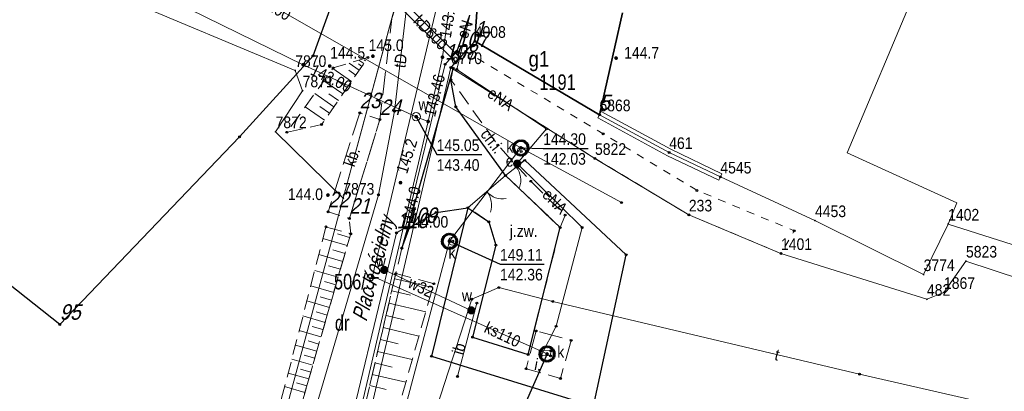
# Model space of a CAD drawing. Header units: metres. Extents: x 5548743 to 5556416, y 5707500 to 5714000.
# Tile 189 of 244: x 5554511 to 5554606, y 5710321 to 5710357. Entities that reach past the tile are written whole.
import ezdxf
from ezdxf.enums import TextEntityAlignment as Align

# ---------------------------------------------------------------- set-up
doc = ezdxf.new("R2010")
doc.units = ezdxf.units.M
for name, pattern in [('0.75_0.75', [1.5, 0.75, -0.75]), ('1.5_0.75', [2.25, 1.5, -0.75]), ('2.25_0.75', [3, 2.25, -0.75]), ('219-1000', [0]), ('otob_1000', [0]), ('otof_1000', [0])]:
    doc.linetypes.add(name, pattern=pattern)
doc.layers.get('0').update_dxf_attribs({"color": 2, "lineweight": 5})
doc.styles.get("Standard").update_dxf_attribs({"font": 'Working1250', "width": 0.75})
doc.linetypes.add('902-1000', pattern='A,5,0,[1,ksztalty.shx,S=1,R=0,X=0,Y=0],5', length=10)
doc.linetypes.add('otdn_1000', pattern='A,7,0,[21,ksztalty.shx,S=0.7,R=0,X=0,Y=0]', length=7)

# ---------------------------------------------------------------- blocks, each defined once
blk = doc.blocks.new('PUNKTBUD')
at = {"color": 0}
blk.add_circle((0, 0), 0.09, dxfattribs=at)
blk = doc.blocks.new('203')
at = {"linetype": 'Continuous', "lineweight": 0}
h = blk.add_hatch(color=0, dxfattribs=at)
edge = h.paths.add_edge_path()
edge.add_arc((0, 0), 0.09, 0, 360)
blk = doc.blocks.new('PW01')
at = {"linetype": 'Continuous', "lineweight": 13}
h = blk.add_hatch(color=0, dxfattribs=at)
edge = h.paths.add_edge_path()
edge.add_arc((0, 0), 0.18, 0, 360)
blk = doc.blocks.new('US22')
at = {"color": 0, "linetype": 'Continuous', "lineweight": 0}
blk.add_circle((0, 0), 0.4, dxfattribs=at)
blk = doc.blocks.new('OK02')
at = {"color": 0, "linetype": 'Continuous', "lineweight": 0}
for centre, start, end in [((-2, 0), 0, 60), ((2, 0), 120, 180)]:
    blk.add_arc(centre, 2, start, end, dxfattribs=at)
blk = doc.blocks.new('US25')
at = {"linetype": 'Continuous', "lineweight": 13}
h = blk.add_hatch(color=0, dxfattribs=at)
edge = h.paths.add_edge_path()
edge.add_arc((0, 0), 0.4, 0, 360)
blk = doc.blocks.new('OK04')
at = {"color": 0, "linetype": 'Continuous', "lineweight": 0}
blk.add_arc((2, 0), 2, 120, 180, dxfattribs=at)
blk = doc.blocks.new('PIKIETAW1891')
at = {"color": 0}
blk.add_circle((0, 0), 0.09, dxfattribs=at)

msp = doc.modelspace()

# ---------------------------------------------------------------- linework, layer by layer
at = {"layer": '000 Inne (niezydentyfikowane)', "color": 7, "linetype": 'CONTINUOUS', "lineweight": 18, "flags": 128}
for points in [[(5554544.31, 5710353.21), (5554544.25, 5710353.25)], [(5554542.76, 5710350.96), (5554540.96, 5710352.21)], [(5554543.52, 5710352.06), (5554542.54, 5710352.73)], [(5554543.77, 5710352.42), (5554543.43, 5710352.66)], [(5554543.95, 5710352.68), (5554543.48, 5710353.01)], [(5554544.13, 5710352.95), (5554544, 5710353.04)], [(5554543.18, 5710351.57), (5554542.5, 5710352.04)], [(5554541.92, 5710349.75), (5554540.1, 5710351.01)], [(5554542.34, 5710350.36), (5554541.44, 5710350.98)], [(5554541.07, 5710348.51), (5554539.22, 5710349.79)], [(5554541.5, 5710349.13), (5554540.58, 5710349.77)], [(5554540.16, 5710347.2), (5554538.28, 5710348.5)], [(5554540.63, 5710347.88), (5554539.7, 5710348.52)], [(5554542.59, 5710335.87), (5554541.4, 5710336.22)], [(5554542.36, 5710335.09), (5554540.01, 5710335.77)], [(5554541.92, 5710333.55), (5554539.61, 5710334.22)], [(5554542.14, 5710334.32), (5554540.97, 5710334.66)], [(5554541.48, 5710332.04), (5554539.21, 5710332.69)], [(5554541.7, 5710332.79), (5554540.55, 5710333.12)], [(5554541.26, 5710331.29), (5554540.14, 5710331.62)], [(5554546.95, 5710331.88), (5554550.63, 5710331.02)], [(5554541.05, 5710330.55), (5554538.82, 5710331.2)], [(5554546.67, 5710330.72), (5554548.49, 5710330.29)], [(5554540.63, 5710329.09), (5554538.44, 5710329.73)], [(5554540.84, 5710329.82), (5554539.74, 5710330.14)], [(5554546.39, 5710329.52), (5554549.97, 5710328.68)], [(5554540.42, 5710328.37), (5554539.34, 5710328.69)], [(5554540.21, 5710327.66), (5554538.07, 5710328.28)], [(5554546.11, 5710328.33), (5554547.87, 5710327.92)], [(5554539.81, 5710326.26), (5554537.7, 5710326.86)], [(5554540.01, 5710326.96), (5554538.95, 5710327.26)], [(5554545.84, 5710327.15), (5554549.3, 5710326.34)], [(5554539.61, 5710325.56), (5554538.56, 5710325.86)], [(5554545.57, 5710325.99), (5554547.27, 5710325.59)], [(5554539.41, 5710324.88), (5554537.34, 5710325.47)], [(5554545.3, 5710324.85), (5554548.65, 5710324.07)], [(5554539.02, 5710323.52), (5554536.99, 5710324.11)], [(5554539.21, 5710324.19), (5554538.19, 5710324.49)], [(5554545.04, 5710323.73), (5554546.69, 5710323.34)], [(5554538.63, 5710322.19), (5554536.64, 5710322.76)], [(5554538.83, 5710322.85), (5554537.82, 5710323.14)], [(5554538.44, 5710321.53), (5554537.46, 5710321.82)], [(5554544.78, 5710322.62), (5554548.02, 5710321.87)], [(5554538.26, 5710320.88), (5554536.3, 5710321.45)], [(5554544.53, 5710321.54), (5554546.12, 5710321.17)]]:
    msp.add_lwpolyline(points, dxfattribs=at)
at = {"layer": '217-kontur klasyfikacyjny', "color": 3, "linetype": 'CONTINUOUS', "lineweight": 18, "flags": 128}
for points in [[(5554555.09, 5710360.54), (5554554.69, 5710354.84)], [(5554590.72, 5710344.07), (5554597.29, 5710359.64)], [(5554541.97, 5710339.67), (5554546.66, 5710357.04)], [(5554554.69, 5710354.84), (5554566.76, 5710347.74)], [(5554552.39, 5710352.3), (5554537.11, 5710287.07)], [(5554566.33, 5710343.52), (5554552.39, 5710352.3)], [(5554566.76, 5710347.74), (5554573.51, 5710344.09)], [(5554573.51, 5710344.09), (5554578.46, 5710341.72)], [(5554601.35, 5710339.23), (5554590.72, 5710344.07)], [(5554575.41, 5710338.05), (5554566.33, 5710343.52)], [(5554578.46, 5710341.72), (5554587.62, 5710337.5)], [(5554527.63, 5710286.57), (5554541.97, 5710339.67)], [(5554600.5, 5710337.17), (5554601.35, 5710339.23)], [(5554584.33, 5710334.32), (5554575.41, 5710338.05)], [(5554587.62, 5710337.5), (5554598.13, 5710332.28)], [(5554598.13, 5710332.28), (5554600.5, 5710337.17)], [(5554598.45, 5710329.89), (5554584.33, 5710334.32)], [(5554602.23, 5710333.59), (5554600.1, 5710330.56)], [(5554618.47, 5710328.24), (5554602.23, 5710333.59)], [(5554600.1, 5710330.56), (5554598.45, 5710329.89)]]:
    msp.add_lwpolyline(points, dxfattribs=at)
at = {"layer": '218-kontur użytku gruntowego', "color": 3, "linetype": 'CONTINUOUS', "lineweight": 18, "flags": 128}
for points in [[(5554554.69, 5710354.84), (5554555.09, 5710360.54)], [(5554555.09, 5710360.54), (5554554.69, 5710354.84)], [(5554590.72, 5710344.07), (5554597.29, 5710359.64)], [(5554546.66, 5710357.04), (5554541.97, 5710339.67)], [(5554541.97, 5710339.67), (5554546.66, 5710357.04)], [(5554554.69, 5710354.84), (5554552.39, 5710352.3)], [(5554552.39, 5710352.3), (5554554.69, 5710354.84)], [(5554566.76, 5710347.74), (5554554.69, 5710354.84)], [(5554554.69, 5710354.84), (5554566.76, 5710347.74)], [(5554552.39, 5710352.3), (5554537.11, 5710287.07)], [(5554537.11, 5710287.07), (5554552.39, 5710352.3)], [(5554566.33, 5710343.52), (5554552.39, 5710352.3)], [(5554552.39, 5710352.3), (5554566.33, 5710343.52)], [(5554573.51, 5710344.09), (5554566.76, 5710347.74)], [(5554566.76, 5710347.74), (5554573.51, 5710344.09)], [(5554578.46, 5710341.72), (5554573.51, 5710344.09)], [(5554573.51, 5710344.09), (5554578.46, 5710341.72)], [(5554601.35, 5710339.23), (5554590.72, 5710344.07)], [(5554575.41, 5710338.05), (5554566.33, 5710343.52)], [(5554566.33, 5710343.52), (5554575.41, 5710338.05)], [(5554587.62, 5710337.5), (5554578.46, 5710341.72)], [(5554578.46, 5710341.72), (5554587.62, 5710337.5)], [(5554541.97, 5710339.67), (5554527.63, 5710286.57)], [(5554527.63, 5710286.57), (5554541.97, 5710339.67)], [(5554600.5, 5710337.17), (5554601.35, 5710339.23)], [(5554584.33, 5710334.32), (5554575.41, 5710338.05)], [(5554575.41, 5710338.05), (5554584.33, 5710334.32)], [(5554598.13, 5710332.28), (5554587.62, 5710337.5)], [(5554587.62, 5710337.5), (5554598.13, 5710332.28)], [(5554600.5, 5710337.17), (5554598.13, 5710332.28)], [(5554598.13, 5710332.28), (5554600.5, 5710337.17)], [(5554619.1, 5710331.25), (5554600.5, 5710337.17)], [(5554598.45, 5710329.89), (5554584.33, 5710334.32)], [(5554584.33, 5710334.32), (5554598.45, 5710329.89)], [(5554602.23, 5710333.59), (5554600.1, 5710330.56)], [(5554600.1, 5710330.56), (5554602.23, 5710333.59)], [(5554618.47, 5710328.24), (5554602.23, 5710333.59)], [(5554602.23, 5710333.59), (5554618.47, 5710328.24)], [(5554600.1, 5710330.56), (5554598.45, 5710329.89)], [(5554598.45, 5710329.89), (5554600.1, 5710330.56)]]:
    msp.add_lwpolyline(points, dxfattribs=at)
at = {"layer": '219-działka ewidencyjna', "color": 7, "linetype": '219-1000', "lineweight": 18, "flags": 128}
for points in [[(5554537.32, 5710352.02), (5554491.62, 5710371.12)], [(5554548.49, 5710363.79), (5554541.97, 5710339.67)], [(5554555.09, 5710360.54), (5554554.69, 5710354.84)], [(5554554.69, 5710354.84), (5554552.39, 5710352.3)], [(5554554.69, 5710354.84), (5554566.76, 5710347.74)], [(5554552.39, 5710352.3), (5554537.11, 5710287.07)], [(5554552.39, 5710352.3), (5554566.33, 5710343.52)], [(5554538.04, 5710350.06), (5554537.32, 5710352.02)], [(5554535.42, 5710346.1), (5554538.04, 5710350.06)], [(5554566.76, 5710347.74), (5554573.51, 5710344.09)], [(5554541.97, 5710339.67), (5554535.42, 5710346.1)], [(5554573.51, 5710344.09), (5554578.46, 5710341.72)], [(5554566.33, 5710343.52), (5554575.41, 5710338.05)], [(5554578.46, 5710341.72), (5554587.62, 5710337.5)], [(5554527.63, 5710286.57), (5554541.97, 5710339.67)], [(5554575.41, 5710338.05), (5554584.33, 5710334.32)], [(5554587.62, 5710337.5), (5554598.13, 5710332.28)], [(5554600.5, 5710337.17), (5554598.13, 5710332.28)], [(5554600.5, 5710337.17), (5554619.1, 5710331.25)], [(5554584.33, 5710334.32), (5554598.45, 5710329.89)], [(5554602.23, 5710333.59), (5554600.1, 5710330.56)], [(5554602.23, 5710333.59), (5554618.47, 5710328.24)], [(5554600.1, 5710330.56), (5554598.45, 5710329.89)]]:
    msp.add_lwpolyline(points, dxfattribs=at)
at = {"layer": '312-budynek ewidencyjny', "color": 7, "linetype": 'CONTINUOUS', "lineweight": 35, "flags": 128}
for points in [[(5554554.69, 5710354.84), (5554555.09, 5710360.54)], [(5554568.99, 5710357.58), (5554566.76, 5710347.74)], [(5554566.76, 5710347.74), (5554554.69, 5710354.84)]]:
    msp.add_lwpolyline(points, dxfattribs=at)
at = {"layer": 'brama', "color": 7, "linetype": 'otob_1000', "lineweight": 18, "flags": 128}
msp.add_lwpolyline([(5554557.68, 5710341.85), (5554554.03, 5710338.75)], dxfattribs=at)
at = {"layer": 'chodnik', "color": 7, "linetype": '1.5_0.75', "lineweight": 18, "flags": 128}
msp.add_lwpolyline([(5554552.39, 5710351.12), (5554552.85, 5710348.5), (5554557.68, 5710341.85), (5554562.97, 5710336.82), (5554563.43, 5710338.04), (5554560.11, 5710341.3), (5554556.93, 5710344.81)], close=True, dxfattribs=at)
at = {"layer": 'furtka', "color": 7, "linetype": 'otof_1000', "lineweight": 18, "flags": 128}
msp.add_lwpolyline([(5554558.71, 5710342.68), (5554557.68, 5710341.85)], dxfattribs=at)
at = {"layer": 'inna budowla', "color": 7, "linetype": 'CONTINUOUS', "lineweight": 18, "flags": 128}
msp.add_lwpolyline([(5554554.89, 5710329.53), (5554553.03, 5710322.42)], dxfattribs=at)
at = {"layer": 'jezdnia', "color": 7, "linetype": '2.25_0.75', "lineweight": 18, "flags": 128}
for points in [[(5554551.3, 5710418.13), (5554549.98, 5710420.22), (5554548.84, 5710422.52), (5554547.82, 5710425.26), (5554542.83, 5710440.47), (5554539.3, 5710451.3), (5554538.98, 5710452.88), (5554538.81, 5710454.33), (5554538.78, 5710455.82), (5554538.83, 5710457.11), (5554539.02, 5710458.29), (5554539.34, 5710459.33), (5554539.66, 5710460.14), (5554541.17, 5710462.9), (5554552.76, 5710479.69), (5554556.79, 5710485.31), (5554558.14, 5710486.87), (5554558.97, 5710487.29), (5554559.37, 5710487.15), (5554565.63, 5710494.72), (5554565.86, 5710495.64), (5554566.47, 5710496.99), (5554567.87, 5710498.31), (5554569.79, 5710499.44), (5554572.85, 5710500.21), (5554575.38, 5710500.73), (5554574.25, 5710505.45), (5554573.34, 5710505.71), (5554570.77, 5710523.5), (5554568.76, 5710534.51), (5554564.19, 5710535.17), (5554565.49, 5710527.79), (5554566.47, 5710521.33), (5554567.26, 5710517.18), (5554567.37, 5710514.62), (5554566.9, 5710511.15), (5554565.93, 5710508.46), (5554564.07, 5710505.16), (5554560.68, 5710499.75), (5554556.37, 5710493.43), (5554541.56, 5710472.31), (5554535.76, 5710463.83), (5554534.96, 5710461.83), (5554534.22, 5710459.49), (5554533.73, 5710456.95), (5554533.79, 5710454.43), (5554534.1, 5710451.79), (5554537.56, 5710440.95), (5554544.82, 5710418.32), (5554547.7, 5710407.21), (5554548.86, 5710400.12), (5554549.03, 5710396.04), (5554549.91, 5710384.1), (5554549.27, 5710364.04), (5554548.47, 5710362.53), (5554546.66, 5710357.04), (5554545.52, 5710347.27), (5554542.56, 5710337.71), (5554542.69, 5710336.23), (5554533.94, 5710305.94), (5554531.54, 5710294.25), (5554530.7, 5710289.26), (5554530.26, 5710286.71), (5554529.57, 5710282.69), (5554528.95, 5710279.05), (5554532.95, 5710279.32), (5554535.67, 5710286.43), (5554537.54, 5710291.34), (5554539.14, 5710298.49), (5554547.63, 5710334.83), (5554552.61, 5710352.25), (5554552.39, 5710352.3), (5554553.82, 5710353.87), (5554554.69, 5710354.84), (5554555.09, 5710360.54), (5554555.26, 5710365.27), (5554555.16, 5710369.61), (5554554.61, 5710373.21), (5554554.51, 5710375.14), (5554553.36, 5710389.04), (5554553.08, 5710390.19), (5554555.58, 5710397.68), (5554555.95, 5710398.1), (5554556.41, 5710398.2), (5554557.28, 5710397.88), (5554557.96, 5710398.35), (5554560.1, 5710406.11), (5554560.9, 5710407.26), (5554556.85, 5710411.07), (5554555.48, 5710412.59), (5554553.88, 5710414.46), (5554552.49, 5710416.32)], [(5554547.63, 5710334.83), (5554548.38, 5710336.82), (5554550.96, 5710338.29), (5554554.03, 5710338.75), (5554556.06, 5710337.38), (5554556.74, 5710335.14), (5554554.49, 5710326.23), (5554559.86, 5710324.56), (5554562.97, 5710336.82), (5554557.68, 5710341.85), (5554552.85, 5710348.5), (5554552.39, 5710351.12), (5554552.61, 5710352.25)]]:
    msp.add_lwpolyline(points, close=True, dxfattribs=at)
at = {"layer": 'krawężnik', "color": 7, "linetype": 'CONTINUOUS', "lineweight": 25, "flags": 128}
msp.add_lwpolyline([(5554552.61, 5710352.25), (5554547.63, 5710334.83), (5554548.38, 5710336.82), (5554550.96, 5710338.29), (5554554.03, 5710338.75), (5554556.06, 5710337.38), (5554556.74, 5710335.14), (5554554.49, 5710326.23), (5554559.86, 5710324.56), (5554562.97, 5710336.82), (5554557.68, 5710341.85), (5554552.85, 5710348.5), (5554552.39, 5710351.12)], close=True, dxfattribs=at)
at = {"layer": 'obszar utwardzony', "color": 7, "linetype": '2.25_0.75', "lineweight": 18, "flags": 128}
for points in [[(5554543.56, 5710347.92), (5554540.5, 5710338.34), (5554542.56, 5710337.71), (5554545.52, 5710347.27)], [(5554560.63, 5710326.83), (5554559.66, 5710323.18), (5554562.99, 5710322.23), (5554564.04, 5710325.92)]]:
    msp.add_lwpolyline(points, close=True, dxfattribs=at)
at = {"layer": 'obudowa ochronna przewodu', "color": 7, "linetype": 'CONTINUOUS', "lineweight": 25, "flags": 128}
msp.add_lwpolyline([(5554551.82, 5710352.62), (5554552.96, 5710353.83), (5554554.21, 5710357.38)], dxfattribs=at)
at = {"layer": 'ogrodzenie trwałe', "color": 7, "linetype": '902-1000', "lineweight": 25, "flags": 128}
for points in [[(5554514.53, 5710327.46), (5554492.92, 5710344.54), (5554480.77, 5710354.6), (5554487.96, 5710365.76), (5554490.83, 5710370.96), (5554494.8, 5710378.77), (5554511.27, 5710372.12), (5554520.93, 5710367.69), (5554540.82, 5710358.34)], [(5554514.53, 5710327.46), (5554531.94, 5710345.61), (5554539.06, 5710353.43), (5554540.82, 5710358.34)], [(5554554.03, 5710338.75), (5554550.51, 5710324.38), (5554566.2, 5710319.56), (5554569.34, 5710334.2), (5554559.53, 5710343.33), (5554558.71, 5710342.68)]]:
    msp.add_lwpolyline(points, dxfattribs=at)
at = {"layer": 'przewód elektroenergetyczny podziemny', "color": 1, "linetype": 'CONTINUOUS', "lineweight": 18, "flags": 128}
for points in [[(5554532.31, 5710173.8), (5554536.8, 5710175.4), (5554531.75, 5710199.63), (5554526.19, 5710224.97), (5554526.96, 5710240.62), (5554529.31, 5710251.05), (5554529.08, 5710254.91), (5554530.73, 5710261.58), (5554530.09, 5710262.95), (5554533.86, 5710279.71), (5554535.83, 5710289.52), (5554547.13, 5710336.31), (5554547.99, 5710336.82), (5554551.82, 5710352.62), (5554552.96, 5710353.83), (5554554.21, 5710357.38)], [(5554554.21, 5710357.38), (5554552.96, 5710352.11), (5554561.64, 5710346.37), (5554558.8, 5710343.01), (5554565.08, 5710336.84), (5554562.57, 5710327.28)], [(5554562.57, 5710327.28), (5554561.11, 5710324.47)]]:
    msp.add_lwpolyline(points, dxfattribs=at)
at = {"layer": 'przewód kanalizacyjny', "color": 34, "linetype": 'CONTINUOUS', "lineweight": 18, "flags": 128}
for points in [[(5554561.69, 5710324.6), (5554544.81, 5710332.13), (5554551.71, 5710361.06), (5554551.6, 5710406.67), (5554551.93, 5710415.84), (5554549.2, 5710419.88), (5554546.3, 5710426.31), (5554538.97, 5710448.84), (5554537.61, 5710454.97), (5554538.41, 5710460.89), (5554567.62, 5710502.25), (5554571.02, 5710502.86)], [(5554531.89, 5710360.14), (5554559.16, 5710344.53)], [(5554559.91, 5710072.36), (5554546.91, 5710131.1), (5554535.32, 5710190.24), (5554544.93, 5710247.75), (5554541.33, 5710294.39), (5554552.25, 5710335.5), (5554559.16, 5710344.53)], [(5554559.16, 5710344.53), (5554568.9, 5710339.24)]]:
    msp.add_lwpolyline(points, dxfattribs=at)
msp.add_lwpolyline([(5554545.23, 5710360.4), (5554545.66, 5710360.83), (5554553.26, 5710353.28), (5554552.83, 5710352.85)], close=True, dxfattribs=at)
at = {"layer": 'przewód telekomunikacyjny podziemny', "color": 30, "linetype": 'CONTINUOUS', "lineweight": 18, "flags": 128}
for points in [[(5554520.13, 5710253.53), (5554524.3, 5710262.27), (5554532.39, 5710294.37), (5554536.3, 5710309.12), (5554545.37, 5710340), (5554546.93, 5710348.09), (5554549.05, 5710366.44), (5554549.89, 5710385.09), (5554549.48, 5710399.33), (5554545.52, 5710418.85), (5554531.76, 5710444.54)], [(5554566.61, 5710067.53), (5554561.87, 5710093.04), (5554554.63, 5710127.92), (5554544.89, 5710173.31), (5554537.68, 5710201.7), (5554534.54, 5710216.57), (5554533.04, 5710229.25), (5554533.65, 5710241.14), (5554534.14, 5710247.02), (5554536.17, 5710260.01), (5554538.38, 5710272.07), (5554541.23, 5710288.18), (5554546.9, 5710306.73), (5554554.4, 5710329.9), (5554557.02, 5710331.02), (5554562.24, 5710329.69), (5554591.94, 5710322.65), (5554613.08, 5710317.82), (5554623.5, 5710345.76), (5554623.82, 5710347.42), (5554628.55, 5710362.31), (5554633.22, 5710365.21)]]:
    msp.add_lwpolyline(points, dxfattribs=at)
at = {"layer": 'przewód wodociągowy', "color": 5, "linetype": 'CONTINUOUS', "lineweight": 18, "flags": 128}
for points in [[(5554370.94, 5710480.31), (5554361.07, 5710464.81), (5554377.36, 5710453.58), (5554380.44, 5710448.46), (5554400.33, 5710433.86), (5554402.97, 5710431.92), (5554426.32, 5710415.86), (5554434.1, 5710410.58), (5554450.7, 5710399.32), (5554474.04, 5710383.37), (5554476.32, 5710381.81), (5554492.29, 5710374.43), (5554512.93, 5710364.9), (5554538.1, 5710352.57), (5554549.03, 5710347.55), (5554550.18, 5710347.08)], [(5554550.18, 5710347.08), (5554551.57, 5710353.3), (5554552.39, 5710359.44), (5554552.76, 5710379.21), (5554552.52, 5710383.77), (5554552.9, 5710389.05), (5554555.19, 5710401.39)], [(5554550.18, 5710347.08), (5554535.21, 5710283.19), (5554526.95, 5710247.4), (5554526.75, 5710246.43), (5554519.94, 5710242.49), (5554512.58, 5710235.95), (5554493.91, 5710225.58), (5554464.84, 5710212.27), (5554429.85, 5710195.03), (5554401.76, 5710180.33), (5554384.52, 5710170.44), (5554334.44, 5710146.5), (5554322.39, 5710141.62), (5554317.05, 5710139.61), (5554297.44, 5710134.48), (5554283.85, 5710100.75)], [(5554545.94, 5710332.73), (5554554.36, 5710328.82)]]:
    msp.add_lwpolyline(points, dxfattribs=at)
at = {"layer": 'rzedna-Atr2', "color": 7, "flags": 128}
for points in [[(5554549.03, 5710347.55), (5554551.01, 5710343.88), (5554555.38, 5710343.88)], [(5554559.16, 5710344.53), (5554561.31, 5710344.47), (5554565.68, 5710344.47)], [(5554552.25, 5710335.5), (5554557.14, 5710333.28), (5554561.423, 5710333.28)], [(5554561.69, 5710324.6), (5554559.44, 5710319.49), (5554555.5, 5710319.49)]]:
    msp.add_lwpolyline(points, dxfattribs=at)
at = {"layer": 'rów melioracyjny (poligon)', "color": 7, "linetype": '0.75_0.75', "lineweight": 18, "flags": 128}
msp.add_lwpolyline([(5554552.39, 5710352.3), (5554566.33, 5710343.52), (5554575.41, 5710338.05), (5554584.33, 5710334.32), (5554585.61, 5710336.52), (5554576.2, 5710340.42), (5554567.13, 5710345.89), (5554553.82, 5710353.87)], close=True, dxfattribs=at)
at = {"layer": 'skarpa nieumocniona', "color": 7, "linetype": '1.5_0.75', "lineweight": 18, "flags": 128}
for points in [[(5554544.36, 5710353.28), (5554541, 5710352.26), (5554536.51, 5710346.04), (5554539.88, 5710346.79)], [(5554544.36, 5710353.28), (5554541, 5710352.26), (5554536.51, 5710346.04), (5554539.88, 5710346.79)], [(5554540.3, 5710336.89), (5554533.8, 5710311.8), (5554528.82, 5710293.67), (5554528.15, 5710286.61), (5554529.97, 5710286.69), (5554530.7, 5710289.26), (5554531.54, 5710294.25), (5554533.94, 5710305.94), (5554542.69, 5710336.23)], [(5554540.3, 5710336.89), (5554533.8, 5710311.8), (5554528.82, 5710293.67), (5554528.15, 5710286.61), (5554529.97, 5710286.69), (5554530.7, 5710289.26), (5554531.54, 5710294.25), (5554533.94, 5710305.94), (5554542.69, 5710336.23)], [(5554547.06, 5710332.37), (5554539.14, 5710298.49), (5554537.54, 5710291.34), (5554535.67, 5710286.43), (5554535.02, 5710280.1), (5554537.61, 5710283.46), (5554537.55, 5710286.32), (5554540.46, 5710292.1), (5554544.86, 5710310.77), (5554550.74, 5710331.4)], [(5554547.06, 5710332.37), (5554539.14, 5710298.49), (5554537.54, 5710291.34), (5554535.67, 5710286.43), (5554535.02, 5710280.1), (5554537.61, 5710283.46), (5554537.55, 5710286.32), (5554540.46, 5710292.1), (5554544.86, 5710310.77), (5554550.74, 5710331.4)]]:
    msp.add_lwpolyline(points, close=True, dxfattribs=at)
at = {"layer": 'studnia kanalizacyjna', "color": 34, "linetype": 'CONTINUOUS', "lineweight": 18, "flags": 128}
for points in [[(5554559.25, 5710343.83), (5554559.11, 5710343.83), (5554558.96, 5710343.86), (5554558.83, 5710343.91), (5554558.71, 5710344), (5554558.6, 5710344.11), (5554558.53, 5710344.24), (5554558.49, 5710344.37), (5554558.46, 5710344.52), (5554558.48, 5710344.67), (5554558.52, 5710344.8), (5554558.58, 5710344.93), (5554558.68, 5710345.04), (5554558.8, 5710345.13), (5554558.93, 5710345.2), (5554559.08, 5710345.23), (5554559.22, 5710345.23), (5554559.37, 5710345.21), (5554559.5, 5710345.15), (5554559.62, 5710345.06), (5554559.72, 5710344.95), (5554559.8, 5710344.83), (5554559.84, 5710344.7), (5554559.86, 5710344.55), (5554559.85, 5710344.4), (5554559.81, 5710344.27), (5554559.74, 5710344.13), (5554559.65, 5710344.02), (5554559.53, 5710343.93), (5554559.4, 5710343.87)], [(5554552.95, 5710335.52), (5554552.93, 5710335.37), (5554552.89, 5710335.23), (5554552.83, 5710335.1), (5554552.73, 5710334.99), (5554552.61, 5710334.9), (5554552.48, 5710334.83), (5554552.33, 5710334.8), (5554552.19, 5710334.8), (5554552.04, 5710334.82), (5554551.91, 5710334.88), (5554551.79, 5710334.97), (5554551.69, 5710335.08), (5554551.61, 5710335.2), (5554551.57, 5710335.33), (5554551.55, 5710335.48), (5554551.56, 5710335.63), (5554551.6, 5710335.76), (5554551.67, 5710335.9), (5554551.77, 5710336.01), (5554551.88, 5710336.1), (5554552.01, 5710336.16), (5554552.16, 5710336.2), (5554552.3, 5710336.2), (5554552.45, 5710336.17), (5554552.58, 5710336.12), (5554552.71, 5710336.03), (5554552.81, 5710335.92), (5554552.88, 5710335.79), (5554552.92, 5710335.67)], [(5554562.39, 5710324.62), (5554562.37, 5710324.47), (5554562.34, 5710324.34), (5554562.27, 5710324.2), (5554562.17, 5710324.09), (5554562.05, 5710324), (5554561.93, 5710323.94), (5554561.78, 5710323.9), (5554561.64, 5710323.9), (5554561.49, 5710323.93), (5554561.35, 5710323.98), (5554561.23, 5710324.07), (5554561.13, 5710324.18), (5554561.06, 5710324.31), (5554561.01, 5710324.44), (5554560.99, 5710324.59), (5554561.01, 5710324.74), (5554561.04, 5710324.87), (5554561.11, 5710325), (5554561.21, 5710325.11), (5554561.33, 5710325.2), (5554561.45, 5710325.27), (5554561.6, 5710325.3), (5554561.74, 5710325.3), (5554561.89, 5710325.28), (5554562.03, 5710325.22), (5554562.15, 5710325.13), (5554562.25, 5710325.02), (5554562.32, 5710324.9), (5554562.37, 5710324.77)]]:
    msp.add_lwpolyline(points, close=True, dxfattribs=at)
at = {"layer": 'właz do komory lub kanału', "color": 7, "linetype": 'CONTINUOUS', "lineweight": 18, "flags": 128}
msp.add_lwpolyline([(5554561.13, 5710324.93), (5554562.06, 5710324.9), (5554562.03, 5710324.43), (5554561.12, 5710324.44)], close=True, dxfattribs=at)
at = {"layer": 'ściana oporowa (linia)', "color": 0, "linetype": 'otdn_1000', "lineweight": 18}
for p, q in [((5554566.593, 5710347.432), (5554566.76, 5710347.74)), ((5554566.593, 5710347.432), (5554573.351, 5710343.778)), ((5554573.351, 5710343.778), (5554578.309, 5710341.404)), ((5554578.309, 5710341.404), (5554578.46, 5710341.72))]:
    msp.add_line(p, q, dxfattribs=at)
at = {"layer": 'ściana oporowa (linia)', "color": 0, "lineweight": 18}
for p, q in [((5554566.927, 5710348.048), (5554566.76, 5710347.74)), ((5554566.927, 5710348.048), (5554573.669, 5710344.402)), ((5554573.669, 5710344.402), (5554578.611, 5710342.036)), ((5554578.611, 5710342.036), (5554578.46, 5710341.72))]:
    msp.add_line(p, q, dxfattribs=at)

# ---------------------------------------------------------------- block references
at = {"layer": '203-punkt graniczny', "color": 7, "linetype": 'CONTINUOUS', "lineweight": 18}
for p in [(5554554.69, 5710354.84), (5554552.39, 5710352.3), (5554537.32, 5710352.02), (5554538.04, 5710350.06), (5554566.76, 5710347.74), (5554535.42, 5710346.1), (5554566.33, 5710343.52), (5554573.51, 5710344.09), (5554578.46, 5710341.72), (5554541.97, 5710339.67), (5554575.41, 5710338.05), (5554587.62, 5710337.5), (5554600.5, 5710337.17), (5554584.33, 5710334.32), (5554602.23, 5710333.59), (5554598.13, 5710332.28), (5554600.1, 5710330.56), (5554598.45, 5710329.89)]:
    msp.add_blockref('203', p, dxfattribs=at)
at = {"layer": 'brama', "color": 7, "linetype": 'CONTINUOUS', "lineweight": 18, "rotation": 220.342}
msp.add_blockref('OK02', (5554555.855, 5710340.3), dxfattribs=at)
at = {"layer": 'elektroenergetyczne urządzenie techniczne', "color": 1, "linetype": 'CONTINUOUS', "lineweight": 18, "rotation": 45.716}
msp.add_blockref('US25', (5554558.8, 5710343.01), dxfattribs=at)
at = {"layer": 'furtka', "color": 7, "linetype": 'CONTINUOUS', "lineweight": 18, "rotation": 218.863}
msp.add_blockref('OK04', (5554558.71, 5710342.68), dxfattribs=at)
at = {"layer": 'pikieta naturalna', "color": 7, "linetype": 'CONTINUOUS', "lineweight": 13}
for p in [(5554544.84, 5710353.4), (5554568.37, 5710353.22), (5554540.66, 5710352.45), (5554547.51, 5710341.17), (5554540.49, 5710339.97)]:
    msp.add_blockref('PW01', p, dxfattribs=at)
at = {"layer": 'Punkt budynku', "color": 5, "linetype": 'CONTINUOUS', "lineweight": 13}
for p in [(5554554.69, 5710354.84), (5554566.76, 5710347.74)]:
    msp.add_blockref('PUNKTBUD', p, dxfattribs=at)
at = {"layer": 'Punkt roboczy BDOT GESUT K1', "color": 6, "linetype": 'CONTINUOUS', "lineweight": 18}
for p in [(5554554.69, 5710354.84), (5554539.06, 5710353.43), (5554544.36, 5710353.28), (5554544.84, 5710353.4), (5554551.57, 5710353.3), (5554551.57, 5710353.3), (5554552.96, 5710353.83), (5554552.96, 5710353.83), (5554552.96, 5710353.83), (5554553.26, 5710353.28), (5554553.82, 5710353.87), (5554553.82, 5710353.87), (5554568.37, 5710353.22), (5554538.1, 5710352.57), (5554538.1, 5710352.57), (5554540.66, 5710352.45), (5554541, 5710352.26), (5554551.82, 5710352.62), (5554551.82, 5710352.62), (5554552.39, 5710352.3), (5554552.39, 5710352.3), (5554552.61, 5710352.25), (5554552.61, 5710352.25), (5554552.61, 5710352.25), (5554552.83, 5710352.85), (5554552.96, 5710352.11), (5554552.39, 5710351.12), (5554552.39, 5710351.12), (5554552.39, 5710351.12), (5554552.85, 5710348.5), (5554552.85, 5710348.5), (5554552.85, 5710348.5), (5554543.56, 5710347.92), (5554546.93, 5710348.09), (5554549.03, 5710347.55), (5554549.03, 5710347.55), (5554566.76, 5710347.74), (5554539.88, 5710346.79), (5554545.52, 5710347.27), (5554545.52, 5710347.27), (5554550.18, 5710347.08), (5554550.18, 5710347.08), (5554550.18, 5710347.08), (5554550.18, 5710347.08), (5554531.94, 5710345.61), (5554536.51, 5710346.04), (5554561.64, 5710346.37), (5554567.13, 5710345.89), (5554556.93, 5710344.81), (5554558.46, 5710344.52), (5554558.48, 5710344.67), (5554558.52, 5710344.8), (5554558.58, 5710344.93), (5554558.68, 5710345.04), (5554558.8, 5710345.13), (5554558.93, 5710345.2), (5554559.08, 5710345.23), (5554559.16, 5710344.53), (5554559.16, 5710344.53), (5554559.16, 5710344.53), (5554559.22, 5710345.23), (5554559.37, 5710345.21), (5554559.5, 5710345.15), (5554559.62, 5710345.06), (5554559.72, 5710344.95), (5554559.8, 5710344.83), (5554559.84, 5710344.7), (5554559.86, 5710344.55), (5554558.49, 5710344.37), (5554558.53, 5710344.24), (5554558.6, 5710344.11), (5554558.71, 5710344), (5554558.83, 5710343.91), (5554558.96, 5710343.86), (5554559.11, 5710343.83), (5554559.19, 5710344.19), (5554559.25, 5710343.83), (5554559.4, 5710343.87), (5554559.53, 5710343.93), (5554559.65, 5710344.02), (5554559.74, 5710344.13), (5554559.81, 5710344.27), (5554559.85, 5710344.4), (5554566.33, 5710343.52), (5554573.51, 5710344.09), (5554558.71, 5710342.68), (5554558.71, 5710342.68), (5554558.8, 5710343.01), (5554558.8, 5710343.01), (5554559.53, 5710343.33), (5554557.68, 5710341.85), (5554557.68, 5710341.85), (5554557.68, 5710341.85), (5554557.68, 5710341.85), (5554557.68, 5710341.85), (5554578.46, 5710341.72), (5554547.51, 5710341.17), (5554560.11, 5710341.3), (5554540.49, 5710339.97), (5554545.37, 5710340), (5554576.2, 5710340.42), (5554554.03, 5710338.75), (5554554.03, 5710338.75), (5554554.03, 5710338.75), (5554554.03, 5710338.75), (5554568.9, 5710339.24), (5554540.5, 5710338.34), (5554550.96, 5710338.29), (5554550.96, 5710338.29), (5554563.43, 5710338.04), (5554575.41, 5710338.05), (5554540.3, 5710336.89), (5554542.56, 5710337.71), (5554542.56, 5710337.71), (5554556.06, 5710337.38), (5554556.06, 5710337.38), (5554542.69, 5710336.23), (5554542.69, 5710336.23), (5554547.13, 5710336.31), (5554547.99, 5710336.82), (5554547.99, 5710336.82), (5554547.99, 5710336.82), (5554548.38, 5710336.82), (5554548.38, 5710336.82), (5554551.67, 5710335.9), (5554551.77, 5710336.01), (5554551.88, 5710336.1), (5554552.01, 5710336.16), (5554552.16, 5710336.2), (5554552.3, 5710336.2), (5554552.45, 5710336.17), (5554552.58, 5710336.12), (5554552.71, 5710336.03), (5554552.81, 5710335.92), (5554562.97, 5710336.82), (5554562.97, 5710336.82), (5554562.97, 5710336.82), (5554565.08, 5710336.84), (5554585.61, 5710336.52), (5554551.55, 5710335.48), (5554551.56, 5710335.63), (5554551.57, 5710335.33), (5554551.6, 5710335.76), (5554551.61, 5710335.2), (5554551.69, 5710335.08), (5554551.79, 5710334.97), (5554552.25, 5710335.5), (5554552.56, 5710335.51), (5554552.73, 5710334.99), (5554552.83, 5710335.1), (5554552.88, 5710335.79), (5554552.89, 5710335.23), (5554552.92, 5710335.67), (5554552.93, 5710335.37), (5554552.95, 5710335.52), (5554556.74, 5710335.14), (5554556.74, 5710335.14), (5554547.63, 5710334.83), (5554547.63, 5710334.83), (5554547.63, 5710334.83), (5554551.91, 5710334.88), (5554552.04, 5710334.82), (5554552.19, 5710334.8), (5554552.33, 5710334.8), (5554552.48, 5710334.83), (5554552.61, 5710334.9), (5554569.34, 5710334.2), (5554584.33, 5710334.32), (5554544.81, 5710332.13), (5554545.94, 5710332.73), (5554545.94, 5710332.73), (5554547.06, 5710332.37), (5554550.74, 5710331.4), (5554557.02, 5710331.02), (5554554.4, 5710329.9), (5554554.89, 5710329.53), (5554562.24, 5710329.69), (5554554.36, 5710328.82), (5554554.36, 5710328.82), (5554514.53, 5710327.46), (5554514.53, 5710327.46), (5554560.63, 5710326.83), (5554562.57, 5710327.28), (5554562.57, 5710327.28), (5554554.49, 5710326.23), (5554554.49, 5710326.23), (5554564.04, 5710325.92), (5554559.86, 5710324.56), (5554559.86, 5710324.56), (5554560.99, 5710324.59), (5554561.01, 5710324.74), (5554561.04, 5710324.87), (5554561.11, 5710325), (5554561.11, 5710324.47), (5554561.13, 5710324.93), (5554561.21, 5710325.11), (5554561.33, 5710325.2), (5554561.45, 5710325.27), (5554561.6, 5710325.3), (5554561.69, 5710324.6), (5554561.74, 5710325.3), (5554561.89, 5710325.28), (5554562.03, 5710325.22), (5554562.06, 5710324.9), (5554562.15, 5710325.13), (5554562.25, 5710325.02), (5554562.32, 5710324.9), (5554562.37, 5710324.77), (5554562.37, 5710324.47), (5554562.39, 5710324.62), (5554550.51, 5710324.38), (5554561.01, 5710324.44), (5554561.06, 5710324.31), (5554561.12, 5710324.44), (5554561.13, 5710324.18), (5554561.23, 5710324.07), (5554561.35, 5710323.98), (5554561.49, 5710323.93), (5554561.64, 5710323.9), (5554561.78, 5710323.9), (5554561.93, 5710323.94), (5554562.03, 5710324.43), (5554562.05, 5710324), (5554562.17, 5710324.09), (5554562.27, 5710324.2), (5554562.34, 5710324.34), (5554559.66, 5710323.18), (5554591.94, 5710322.65), (5554553.03, 5710322.42), (5554562.99, 5710322.23)]:
    msp.add_blockref('PIKIETAW1891', p, dxfattribs=at)
at = {"layer": 'rzedna', "color": 5, "linetype": 'CONTINUOUS', "lineweight": 18}
for p in [(5554551.57, 5710353.3), (5554549.03, 5710347.55), (5554550.18, 5710347.08)]:
    msp.add_blockref('PW01', p, dxfattribs=at)
at = {"layer": 'rzedna', "color": 1, "linetype": 'CONTINUOUS', "lineweight": 18}
for p in [(5554552.96, 5710353.83), (5554547.99, 5710336.82)]:
    msp.add_blockref('PW01', p, dxfattribs=at)
at = {"layer": 'rzedna', "color": 7, "linetype": 'CONTINUOUS', "lineweight": 18}
for p in [(5554538.1, 5710352.57), (5554547.99, 5710336.82)]:
    msp.add_blockref('PW01', p, dxfattribs=at)
at = {"layer": 'rzedna', "color": 34, "linetype": 'CONTINUOUS', "lineweight": 18}
for p in [(5554559.16, 5710344.53), (5554552.25, 5710335.5), (5554561.69, 5710324.6)]:
    msp.add_blockref('PW01', p, dxfattribs=at)
at = {"layer": 'właz do komory lub kanału - okrągły', "color": 7, "linetype": 'CONTINUOUS', "lineweight": 18}
for p in [(5554549.03, 5710347.55), (5554559.19, 5710344.19), (5554552.56, 5710335.51)]:
    msp.add_blockref('US22', p, dxfattribs=at)
at = {"layer": 'zasuwa lub zawór', "color": 5, "linetype": 'CONTINUOUS', "lineweight": 18}
for p in [(5554545.94, 5710332.73), (5554554.36, 5710328.82)]:
    msp.add_blockref('US25', p, dxfattribs=at)

# ---------------------------------------------------------------- texts
at = {"layer": '203-punkt graniczny-Atr103', "color": 7, "width": 0.9}
for s, p in [('4008', (5554554.69, 5710354.84)), ('4008', (5554554.69, 5710354.84)), ('7870', (5554537.32, 5710352.02)), ('7870', (5554537.32, 5710352.02)), ('6770', (5554552.39, 5710352.3)), ('6770', (5554552.39, 5710352.3)), ('7871', (5554538.04, 5710350.06)), ('7871', (5554538.04, 5710350.06)), ('6868', (5554566.76, 5710347.74)), ('6868', (5554566.76, 5710347.74)), ('7872', (5554535.42, 5710346.1)), ('7872', (5554535.42, 5710346.1)), ('461', (5554573.51, 5710344.09)), ('461', (5554573.51, 5710344.09)), ('5822', (5554566.33, 5710343.52)), ('5822', (5554566.33, 5710343.52)), ('4545', (5554578.46, 5710341.72)), ('4545', (5554578.46, 5710341.72)), ('7873', (5554541.97, 5710339.67)), ('7873', (5554541.97, 5710339.67)), ('233', (5554575.41, 5710338.05)), ('233', (5554575.41, 5710338.05)), ('4453', (5554587.62, 5710337.5)), ('4453', (5554587.62, 5710337.5)), ('1402', (5554600.5, 5710337.17)), ('1402', (5554600.5, 5710337.17)), ('1401', (5554584.33, 5710334.32)), ('1401', (5554584.33, 5710334.32)), ('5823', (5554602.23, 5710333.59)), ('5823', (5554602.23, 5710333.59)), ('3774', (5554598.13, 5710332.28)), ('3774', (5554598.13, 5710332.28)), ('482', (5554598.45, 5710329.89)), ('482', (5554598.45, 5710329.89)), ('1867', (5554600.1, 5710330.56)), ('1867', (5554600.1, 5710330.56))]:
    msp.add_text(s, height=1.125, dxfattribs=at).set_placement(p, align=Align.BOTTOM_LEFT)
at = {"layer": '210-oznaczenie konturu użytku gruntowego', "color": 3, "linetype": 'CONTINUOUS', "lineweight": 18, "width": 0.79}
msp.add_text('dr', height=1.5, dxfattribs=at).set_placement((5554541.16, 5710326.85))
at = {"layer": '211-numer działki ewidencyjnej', "color": 7, "linetype": 'CONTINUOUS', "lineweight": 18, "width": 0.79}
msp.add_text('506/3', height=1.5, dxfattribs=at).set_placement((5554541.07, 5710330.85))
at = {"layer": '312-oznaczenie budynku ewidencyjnego', "color": 7, "linetype": 'CONTINUOUS', "lineweight": 18, "width": 0.79}
msp.add_text('1191', height=1.5, dxfattribs=at).set_placement((5554560.94, 5710351.64), align=Align.TOP_LEFT)
at = {"layer": '312-oznaczenie budynku ewidencyjnego-Atr117', "color": 7, "width": 0.9}
msp.add_text('g1', height=1.5, dxfattribs=at).set_placement((5554560.91, 5710353.14), align=Align.MIDDLE_CENTER)
at = {"layer": '994-Nazwa ulicy', "color": 7, "linetype": 'CONTINUOUS', "lineweight": 18, "oblique": 15, "width": 0.79}
msp.add_text('Plac Kościelny', height=1.5, rotation=74.685, dxfattribs=at).set_placement((5554543.49, 5710327.86), align=Align.MIDDLE_LEFT)
at = {"layer": 'chodnik-Atr17', "color": 7, "width": 0.9}
msp.add_text('ch.i.', height=1.125, rotation=307.921, dxfattribs=at).set_placement((5554555.18, 5710345.82))
at = {"layer": 'elektroenergetyczne urządzenie techniczne-Atr17', "color": 1, "width": 0.9}
msp.add_text('e', height=1.125, dxfattribs=at).set_placement((5554557.7, 5710342.72))
at = {"layer": 'inna budowla-Atr17', "color": 7, "width": 0.9}
msp.add_text('ib', height=1.125, rotation=73.958, dxfattribs=at).set_placement((5554553.56, 5710324.45))
at = {"layer": 'jezdnia-Atr17', "color": 7, "width": 0.9}
msp.add_text('j.zw.', height=1.125, dxfattribs=at).set_placement((5554558.08, 5710335.92))
at = {"layer": 'obszar utwardzony-Atr17', "color": 7, "width": 0.9}
msp.add_text('kb.', height=1.125, rotation=70.952, dxfattribs=at).set_placement((5554541.98, 5710342.99), align=Align.TOP_LEFT)
msp.add_text('i.', height=1.125, rotation=349.128, dxfattribs=at).set_placement((5554560.4, 5710323.08))
at = {"layer": 'pikieta naturalna-Atr2', "color": 7, "width": 0.9}
for s, p in [('145.0', (5554544.43, 5710353.9)), ('144.5', (5554540.7, 5710353.17)), ('144.7', (5554569.15, 5710353.17)), ('144.0', (5554536.62, 5710339.49))]:
    msp.add_text(s, height=1.125, dxfattribs=at).set_placement(p)
msp.add_text('145.2', height=1.125, rotation=72.416, dxfattribs=at).set_placement((5554548.14, 5710341.96))
at = {"layer": 'przewód elektroenergetyczny podziemny-Atr1', "color": 1, "width": 0.9}
for s, rotation, p in [('eN', 70.602, (5554553.44, 5710355.19)), ('eNA', 325.211, (5554556.13, 5710350.01)), ('eNA', 314.217, (5554561.54, 5710340.31))]:
    msp.add_text(s, height=1.125, rotation=rotation, dxfattribs=at).set_placement(p, align=Align.MIDDLE_LEFT)
at = {"layer": 'przewód kanalizacyjny-Atr1', "color": 34, "width": 0.9}
for s, rotation, p in [('ks200', -31.095, (5554533.66, 5710359.13)), ('ks110', -25.345, (5554555.75, 5710327.26))]:
    msp.add_text(s, height=1.125, rotation=rotation, dxfattribs=at).set_placement(p, align=Align.MIDDLE_LEFT)
msp.add_text('kD600', height=1.125, rotation=313.903, dxfattribs=at).set_placement((5554548.67, 5710356.72))
at = {"layer": 'przewód telekomunikacyjny podziemny-Atr1', "color": 30, "width": 0.9}
for s, rotation, p in [('tD', 82.093, (5554547.41, 5710352.29)), ('t', 345.362, (5554583.78, 5710324.59))]:
    msp.add_text(s, height=1.125, rotation=rotation, dxfattribs=at).set_placement(p, align=Align.MIDDLE_LEFT)
at = {"layer": 'przewód wodociągowy-Atr1', "color": 5, "width": 0.9}
msp.add_text('w32', height=1.125, rotation=-26.262, dxfattribs=at).set_placement((5554548.38, 5710331.6), align=Align.MIDDLE_LEFT)
at = {"layer": 'Punkt budynku-Atr104', "color": 5, "oblique": 15, "width": 0.9}
for s, p in [('1', (5554554.69, 5710354.84)), ('5', (5554566.76, 5710347.74))]:
    msp.add_text(s, height=1.5, dxfattribs=at).set_placement(p, align=Align.BOTTOM_LEFT)
at = {"layer": 'Punkt roboczy BDOT GESUT K1-Atr103', "color": 6, "oblique": 15, "width": 0.9}
for s, p in [('107', (5554552.96, 5710353.83)), ('107', (5554552.96, 5710353.83)), ('107', (5554552.96, 5710353.83)), ('108', (5554551.82, 5710352.62)), ('108', (5554551.82, 5710352.62)), ('23', (5554543.56, 5710347.92)), ('24', (5554545.52, 5710347.27)), ('22', (5554540.5, 5710338.34)), ('21', (5554542.56, 5710337.71)), ('110', (5554547.13, 5710336.31)), ('109', (5554547.99, 5710336.82)), ('109', (5554547.99, 5710336.82)), ('95', (5554514.53, 5710327.46)), ('95', (5554514.53, 5710327.46))]:
    msp.add_text(s, height=1.5, dxfattribs=at).set_placement(p, align=Align.BOTTOM_LEFT)
at = {"layer": 'rzedna-Atr2', "color": 5, "width": 0.9}
for s, rotation, p in [('143.38', 81.085, (5554551.82, 5710355.19)), ('143.46', 76.116, (5554550.3, 5710347.6))]:
    msp.add_text(s, height=1.125, rotation=rotation, dxfattribs=at).set_placement(p, align=Align.MIDDLE_LEFT)
at = {"layer": 'rzedna-Atr2', "color": 7, "width": 0.9}
msp.add_text('143.00', height=1.125, rotation=334.01, dxfattribs=at).set_placement((5554538.95, 5710352.18), align=Align.MIDDLE_LEFT)
at = {"layer": 'rzedna-Atr2', "color": 34, "width": 0.9}
for s, p in [('144.30', (5554561.31, 5710344.481)), ('149.11', (5554557.14, 5710333.291))]:
    msp.add_text(s, height=1.125, dxfattribs=at).set_placement(p, align=Align.BOTTOM_LEFT)
at = {"layer": 'rzedna-Atr2', "color": 5, "width": 0.9}
msp.add_text('145.05', height=1.125, dxfattribs=at).set_placement((5554551.01, 5710343.891), align=Align.BOTTOM_LEFT)
at = {"layer": 'rzedna-Atr2', "color": 1, "width": 0.9}
msp.add_text('144.0', height=1.125, rotation=76.374, dxfattribs=at).set_placement((5554548.15, 5710337.48), align=Align.MIDDLE_LEFT)
at = {"layer": 'rzedna-Atr2', "color": 7, "width": 0.9}
msp.add_text('144.00', height=1.125, dxfattribs=at).set_placement((5554547.99, 5710336.82))
at = {"layer": 'rzedna-Atr3', "color": 34, "width": 0.9}
for s, p in [('142.03', (5554561.31, 5710342.569)), ('142.36', (5554557.14, 5710331.379))]:
    msp.add_text(s, height=1.125, dxfattribs=at).set_placement(p, align=Align.BOTTOM_LEFT)
at = {"layer": 'rzedna-Atr3', "color": 5, "width": 0.9}
msp.add_text('143.40', height=1.125, dxfattribs=at).set_placement((5554551.01, 5710341.979), align=Align.BOTTOM_LEFT)
at = {"layer": 'właz do komory lub kanału - okrągły-Atr17', "color": 7, "width": 0.9}
for s, p in [('w', (5554549.25, 5710348.18)), ('k', (5554557.75, 5710344.07)), ('k', (5554552.16, 5710333.83))]:
    msp.add_text(s, height=1.125, dxfattribs=at).set_placement(p)
at = {"layer": 'właz do komory lub kanału-Atr17', "color": 7, "width": 0.9}
msp.add_text('k', height=1.125, dxfattribs=at).set_placement((5554562.68, 5710324.24))
at = {"layer": 'zasuwa lub zawór-Atr17', "color": 5, "width": 0.9}
for p in [(5554545.12, 5710333.02), (5554553.45, 5710329.69)]:
    msp.add_text('w', height=1.125, dxfattribs=at).set_placement(p)

doc.saveas('drawing.dxf')
